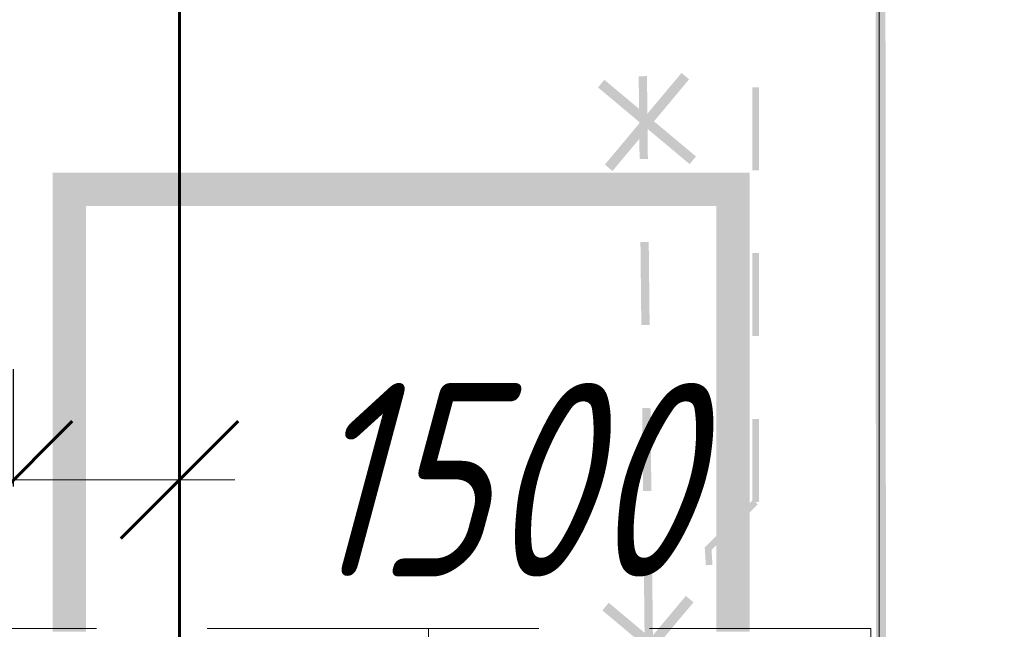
# Model space of a CAD drawing. Header units: millimetres. Extents: x 0 to 420, y 0 to 297.
# Tile 10 of 43: x 113 to 131, y 173 to 184. Entities that reach past the tile are written whole.
import ezdxf

# ---------------------------------------------------------------- set-up
doc = ezdxf.new("R2010")
doc.units = ezdxf.units.MM
for name, pattern in [('K5LT32769', [0]), ('K5LT_BASIC', [0]), ('K5LT_DASHED', [6, 4, -2]), ('K5LT_THIN', [0])]:
    doc.linetypes.add(name, pattern=pattern)
for name, color, linetype in [('_К3 (маслоотвод)', 7, 'Continuous'), ('_привязки', 7, 'Continuous'), ('Системный слой', 7, 'Continuous')]:
    doc.layers.add(name, color=color, linetype=linetype)
for name, color, linetype, true_color in [('Демонтаж', 7, 'Continuous', 0x666666), ('Дороги', 7, 'Continuous', 0x666666), ('План ПС', 7, 'Continuous', 0x666666), ('Существующее оборудование', 7, 'Continuous', 0x7f7f7f), ('Топосъемка', 7, 'Continuous', 0x7f7f7f)]:
    doc.layers.add(name, color=color, linetype=linetype, true_color=true_color)
doc.styles.add('KDIMTEXTSTYLE', font='txt', dxfattribs={"width": 0.96, "oblique": 15, "height": 5})
doc.dimstyles.new('KDIMSTYLE (0.00)', dxfattribs={"dimtxt": 5, "dimasz": 1, "dimexe": 2, "dimexo": 0, "dimgap": 1, "dimtad": 1, "dimlfac": 500, "dimtxsty": 'KDIMTEXTSTYLE', "dimsah": 1, "dimcen": 0, "dimdle": 1, "dimadec": 0, "dimazin": 0, "dimtfac": 0.667, "dimtmove": 0, "dimatfit": 3, "dimfxl": 0, "dimtvp": 1, "dimtolj": 1, "dimtzin": 0, "dimarcsym": 0})

# ---------------------------------------------------------------- blocks, each defined once
blk = doc.blocks.new('U63')
at = {"layer": 'Существующее оборудование', "linetype": 'K5LT_THIN', "lineweight": 18}
blk.add_line((128.894, 171.597), (128.894, 220.506), dxfattribs=at)
blk = doc.blocks.new('U162')
at = {"layer": 'План ПС', "linetype": 'K5LT_DASHED', "lineweight": 18}
for p, q in [((120.745, 173.372), (112.745, 173.372)), ((120.745, 172.252), (120.745, 173.372)), ((128.745, 173.372), (120.745, 173.372)), ((120.745, 173.372), (120.745, 172.252)), ((128.745, 172.252), (128.745, 173.372))]:
    blk.add_line(p, q, dxfattribs=at)
blk = doc.blocks.new('KDIMARROW_03')
at = {"layer": '_К3 (маслоотвод)', "color": 0, "linetype": 'K5LT_THIN', "lineweight": 18}
blk.add_line((0, 0), (-1, 0), dxfattribs=at)
at = {"layer": 'Системный слой', "color": 0, "linetype": 'K5LT_BASIC', "lineweight": 60}
blk.add_line((-1.061, -1.061), (1.061, 1.061), dxfattribs=at)
at = {"layer": 'Системный слой', "color": 0, "linetype": 'K5LT_THIN', "lineweight": 18}
blk.add_line((0, 0), (2, 0), dxfattribs=at)

msp = doc.modelspace()

# ---------------------------------------------------------------- hatches: boundary and pattern name
at = {"layer": 'Топосъемка'}
for points in [[(124.698312, 183.359383), (124.548332, 183.357823), (124.564091, 181.857902), (124.714091, 181.85947)], [(126.72176, 183.158413), (126.601747, 183.158419), (126.601653, 181.658426), (126.721666, 181.658421)], [(124.72985, 180.359549), (124.579851, 180.357981), (124.595611, 178.858061), (124.745602, 178.859648)], [(126.72158, 180.158409), (126.601566, 180.158415), (126.601472, 178.658422), (126.721486, 178.658416)], [(124.761362, 177.359727), (124.61137, 177.35814), (124.627148, 175.858226), (124.777121, 175.859807)], [(126.721392, 177.158423), (126.601385, 177.158411), (126.60131, 175.658424), (126.721305, 175.658412)], [(126.703364, 175.615634), (126.619239, 175.701179), (125.761318, 174.857447), (125.741704, 174.838172), (125.743516, 174.810736), (125.762941, 174.514671), (125.882679, 174.52253), (125.865064, 174.791159)], [(124.804473, 173.25836), (124.7929, 174.359892), (124.642908, 174.358306), (124.654649, 173.239624), (124.65484, 173.222465), (124.662459, 173.207093), (124.831826, 172.865525), (124.966206, 172.932155)]]:
    msp.add_hatch(color=256, dxfattribs=at).paths.add_polyline_path(points)

# ---------------------------------------------------------------- linework, layer by layer
at = {"layer": '_К3 (маслоотвод)', "linetype": 'K5LT_BASIC', "lineweight": 60}
msp.add_line((116.245274, 191.711592), (116.245274, 151.015276), dxfattribs=at)
at = {"layer": 'Демонтаж', "linetype": 'K5LT_THIN', "const_width": 0.18}
for points in [[(123.869775, 183.223612), (125.52685, 181.838079), (124.698312, 182.530846), (125.391079, 183.359383), (124.005546, 181.702308)], [(123.948584, 173.767031), (125.605659, 172.381498), (124.777121, 173.074264), (125.469888, 173.902802), (124.084355, 172.245727)]]:
    msp.add_lwpolyline(points, dxfattribs=at)
at = {"layer": 'Дороги', "linetype": 'K5LT_BASIC', "const_width": 0.6}
msp.add_lwpolyline([(126.252895, 173.311592), (126.252895, 181.311592), (114.252895, 181.311592), (114.252895, 173.311592)], dxfattribs=at)
at = {"layer": 'Топосъемка', "linetype": 'K5LT32769', "const_width": 0.18}
msp.add_lwpolyline([(134.388461, 220.513938), (128.893515, 220.506265), (128.930196, 171.780086), (177.218949, 171.597194), (177.184822, 220.573702)], close=True, dxfattribs=at)

# ---------------------------------------------------------------- block references
at = {"layer": 'План ПС'}
msp.add_blockref('U162', (0, 0), dxfattribs=at)
at = {"layer": 'Существующее оборудование'}
msp.add_blockref('U63', (0, 0), dxfattribs=at)

# ---------------------------------------------------------------- dimensions: what is measured, and where the dimension line sits
at = {"layer": '_привязки'}
msp.add_linear_dim(base=(137.357462, 192.711592), p1=(123.096398, 195.711592), p2=(115.245274, 192.711592), angle=90, location=(137.357462, 185.990998), dimstyle='KDIMSTYLE (0.00)', override={"dimexo": 2, "dimpost": '\\fGOST type A|b0|c204|p34;\\H3.5;\\W0.960;\\Q15;<>', "dimblk1": 'KDIMARROW_03', "dimblk2": 'KDIMARROW_03', "dimse1": 0, "dimse2": 0, "dimtolj": 1}, dxfattribs=at).render()
msp.add_linear_dim(base=(113.245274, 176.061515), p1=(116.245274, 173.940967), p2=(113.245274, 173.940967), location=(121.965868, 176.061515), dimstyle='KDIMSTYLE (0.00)', override={"dimexo": 2, "dimpost": '\\fGOST type A|b0|c204|p34;\\H3.5;\\W0.960;\\Q15;<>', "dimblk1": 'KDIMARROW_03', "dimblk2": 'KDIMARROW_03', "dimse1": 0, "dimse2": 0, "dimtolj": 1}, dxfattribs=at).render()

doc.saveas('drawing.dxf')
